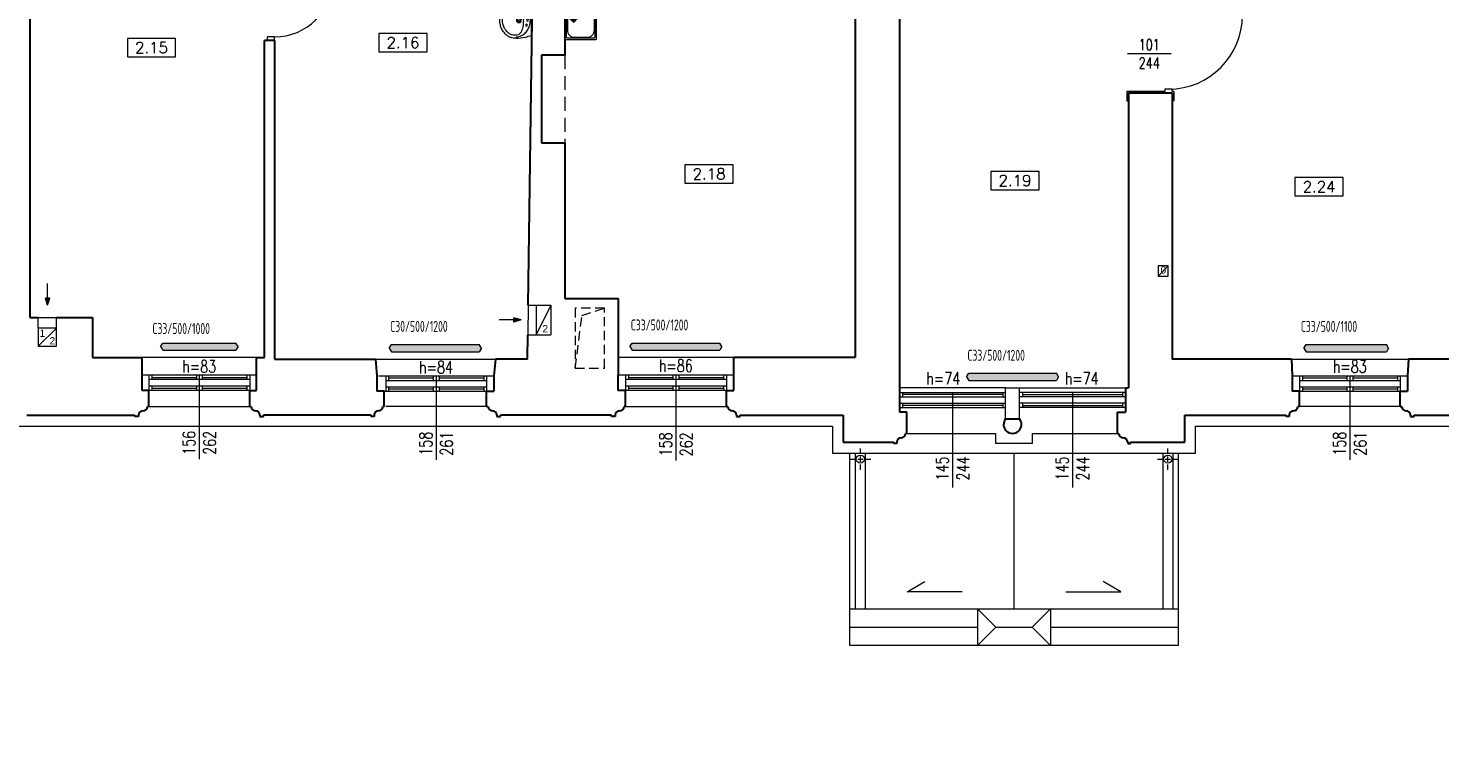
# Model space of a CAD drawing. Header units: millimetres. Extents: x 12584 to 77584, y 9983 to 29820.
# Tile 88 of 176: x 47546 to 49477, y 11224 to 12220. Entities that reach past the tile are written whole.
import ezdxf

# ---------------------------------------------------------------- set-up
doc = ezdxf.new("R2010")
doc.units = ezdxf.units.MM
doc.linetypes.add('ACAD_ISO10W100', pattern=[18, 12, -3, 0, -3])
doc.linetypes.add('HIDDEN', pattern=[9.525, 6.35, -3.175])
for name, color, linetype, lineweight in [('m_armatura', 5, 'Continuous', 5), ('m_cienka', 7, 'Continuous', 5), ('m_grzejniki', 5, 'Continuous', 5), ('m_stolarka', 7, 'Continuous', 9), ('m_tekst', 7, 'Continuous', 13), ('m_wentylacja', 1, 'Continuous', 5), ('m_widok', 7, 'Continuous', 9), ('m_ściany', 7, 'Continuous', 30)]:
    doc.layers.add(name, color=color, linetype=linetype, lineweight=lineweight)
doc.styles.add('DIM', font='dim', dxfattribs={"width": 0.75})
doc.styles.add('ROMANS', font='Romans.shx', dxfattribs={"height": 0.2})
doc.styles.get("Standard").update_dxf_attribs({"font": 'arial.ttf'})
doc.styles.add('styl1', font='simplex.shx', dxfattribs={"width": 0.75})

# ---------------------------------------------------------------- blocks, each defined once
blk = doc.blocks.new('strz')
at = {"layer": 'm_wentylacja', "ltscale": 2}
h = blk.add_hatch(color=0, dxfattribs=at)
h.paths.add_polyline_path([(0, 9.8), (-2.9, 9.8), (0, 0)])
h.paths.add_polyline_path([(2.9, 9.8), (0, 9.8), (0, 0)])
at = {"layer": 'm_wentylacja', "color": 0, "ltscale": 2}
for p, q in [((0, 0), (0, 29.8)), ((0, 0), (-2.9, 9.8)), ((-2.9, 9.8), (2.9, 9.8)), ((0, 0), (2.9, 9.8))]:
    blk.add_line(p, q, dxfattribs=at)
blk = doc.blocks.new('ZLEW_78x43.5')
at = {"layer": 'm_armatura', "color": 0}
for p, q in [((-5.5, -12), (-16.5, -12)), ((-11, -6.5), (-11, -17.5)), ((5.5, -12), (16.5, -12)), ((11, -6.5), (11, -17.5))]:
    blk.add_line(p, q, dxfattribs=at)
for points in [[(-39, -42.5), (-39, -1, -0.414214), (-38, 0), (38, 0, -0.414214), (39, -1), (39, -42.5, -0.414214), (38, -43.5), (-38, -43.5, -0.414214)], [(-37, -39.5), (-37, -4, -0.414214), (-35, -2), (35, -2, -0.414214), (37, -4), (37, -39.5, -0.414214), (35, -41.5), (-35, -41.5, -0.414214)], [(-1.6, -30.5), (-1.6, -13.5, 0.414214), (-11.6, -3.5), (-26.1, -3.5, 0.414214), (-36.1, -13.5), (-36.1, -30.5, 0.414214), (-26.1, -40.5), (-11.6, -40.5, 0.414214)], [(1.6, -30.5), (1.6, -13.5, -0.414214), (11.6, -3.5), (26.1, -3.5, -0.414214), (36.1, -13.5), (36.1, -30.5, -0.414214), (26.1, -40.5), (11.6, -40.5, -0.414214)]]:
    blk.add_lwpolyline(points, format="xyb", close=True, dxfattribs=at)
for centre, radius in [((-11, -12), 3.5), ((-11, -12), 2.5), ((11, -12), 3.5), ((11, -12), 2.5)]:
    blk.add_circle(centre, radius, dxfattribs=at)
blk = doc.blocks.new('erda')
at = {"layer": 'm_armatura', "color": 0, "linetype": 'Continuous', "lineweight": 9}
blk.add_line((0, 24), (0, -24), dxfattribs=at)
for points in [[(23.4, -26.1, -0.055723), (19.4, -25.7, -0.053355), (15.4, -24.3, -0.068242), (10.6, -21.3, -0.037231), (8, -18.7, -0.035892), (5.9, -15.9, -0.031111), (4.1, -12.8, -0.036961), (2.6, -9.1, -0.075561), (1.3, 0, -0.075561), (2.6, 9, -0.036961), (4.1, 12.8, -0.031111), (5.9, 15.9, -0.035892), (8, 18.7, -0.037231), (10.6, 21.3, -0.068242), (15.4, 24.3, -0.053355), (19.4, 25.6, -0.055723), (23.4, 26.1)], [(24.1, -28.5, 0.089509), (32, -27.1, 0.064128), (37.2, -24.4, 0.048386), (40.8, -21.3, 0.05549), (44.6, -16.4, 0.03039), (46.3, -13.2, 0.02334), (47.4, -10.5, 0.023932), (48.2, -7.6, 0.058495), (49.1, 0, 0.058495), (48.2, 7.6, 0.023932), (47.4, 10.4, 0.02334), (46.3, 13.2, 0.03039), (44.6, 16.3, 0.05549), (40.8, 21.3, 0.048386), (37.2, 24.3, 0.064128), (32, 27.1, 0.089509), (24.1, 28.5)]]:
    blk.add_lwpolyline(points, format="xyb", dxfattribs=at)
blk.add_lwpolyline([(12.3, 0, 0.015482), (12.3, -3.9, 0.012097), (12.7, -8, 0.034288), (13.5, -12.6, 0.041764), (14.9, -16.8, 0.079458), (17, -20.3, 0.107847), (20.4, -22.8, 0.099832), (24.1, -23.6, 0.010449), (26.5, -23.6, 0.078925), (30.8, -22.8, 0.074457), (35, -20.6, 0.072081), (39.2, -16.5, 0.053308), (42.2, -11.6, 0.106485), (44.8, 0, 0.106485), (42.2, 11.5, 0.053308), (39.2, 16.5, 0.072081), (35, 20.6, 0.074457), (30.8, 22.8, 0.078925), (26.5, 23.6, 0.010449), (24.1, 23.6, 0.099832), (20.4, 22.7, 0.107847), (17, 20.3, 0.079458), (14.9, 16.8, 0.041764), (13.5, 12.6, 0.034288), (12.7, 7.9, 0.012097), (12.3, 3.9, 0.015482)], format="xyb", close=True, dxfattribs=at)
for centre, radius in [((5.8, 0), 1.77), ((7.2, 7.9), 1.77), ((19.2, 0), 4), ((19.2, 0), 2.5), ((19.2, 0), 0.236), ((7.3, -7.9), 1.77)]:
    blk.add_circle(centre, radius, dxfattribs=at)
for points, knots in [([(24.1, 28.5), (19.1, 28), (11, 27.1), (3.1, 24.9), (0, 24)], [0, 0, 0, 0, 149.055648, 245.530262, 245.530262, 245.530262, 245.530262]), ([(24.1, -28.5), (19.2, -28), (11, -27.1), (3.1, -24.9), (0, -24)], [0, 0, 0, 0, 147.868586, 245.505724, 245.505724, 245.505724, 245.505724])]:
    blk.add_open_spline(points, degree=3, knots=knots, dxfattribs=at)

msp = doc.modelspace()

# ---------------------------------------------------------------- hatches: boundary and pattern name
at = {"layer": 'm_grzejniki'}
h = msp.add_hatch(color=7, dxfattribs=at)
h.dxf.hatch_style = 1
h.paths.add_polyline_path([(47833.5, 11783.9), (47830.5, 11788.9), (47730.5, 11788.9), (47727.5, 11783.9), (47730.5, 11778.9), (47830.5, 11778.9)])
h = msp.add_hatch(color=7, dxfattribs=at)
h.dxf.hatch_style = 1
h.paths.add_polyline_path([(48166.4, 11781.9), (48163.4, 11786.9), (48043.4, 11786.9), (48040.4, 11781.9), (48043.4, 11776.9), (48163.4, 11776.9)])
h = msp.add_hatch(color=7, dxfattribs=at)
h.dxf.hatch_style = 1
h.paths.add_polyline_path([(48495.5, 11783.9), (48492.5, 11788.9), (48372.5, 11788.9), (48369.5, 11783.9), (48372.5, 11778.9), (48492.5, 11778.9)])
h = msp.add_hatch(color=7, dxfattribs=at)
h.dxf.hatch_style = 1
h.paths.add_polyline_path([(49404.5, 11776.9), (49407.5, 11781.9), (49404.5, 11786.9), (49294.5, 11786.9), (49291.5, 11781.9), (49294.5, 11776.9)])
h = msp.add_hatch(color=7, dxfattribs=at)
h.dxf.hatch_style = 1
h.paths.add_polyline_path([(48956, 11742.4), (48953, 11747.4), (48833, 11747.4), (48830, 11742.4), (48833, 11737.4), (48953, 11737.4)])

# ---------------------------------------------------------------- linework, layer by layer
at = {"layer": 'm_cienka', "color": 7}
for p, q in [((47682.1, 12205.8), (47682.1, 12180.8)), ((47748.1, 12205.8), (47682.1, 12205.8)), ((47748.1, 12180.8), (47748.1, 12205.8)), ((48026.1, 12212.5), (48026.1, 12187.5)), ((48092.1, 12212.5), (48026.1, 12212.5)), ((48092.1, 12187.5), (48092.1, 12212.5)), ((48026.1, 12187.5), (48092.1, 12187.5)), ((47682.1, 12180.8), (47748.1, 12180.8)), ((48444.9, 12032.9), (48444.9, 12007.9)), ((48510.9, 12032.9), (48444.9, 12032.9)), ((48510.9, 12007.9), (48510.9, 12032.9)), ((48863.3, 12023.7), (48863.3, 11998.7)), ((48929.3, 12023.7), (48863.3, 12023.7)), ((48929.3, 11998.7), (48929.3, 12023.7)), ((49279.4, 12015.3), (49279.4, 11990.3)), ((49345.4, 12015.3), (49279.4, 12015.3)), ((49345.4, 11990.3), (49345.4, 12015.3)), ((48444.9, 12007.9), (48510.9, 12007.9)), ((48863.3, 11998.7), (48929.3, 11998.7)), ((49279.4, 11990.3), (49345.4, 11990.3)), ((48677.5, 11638), (48677.5, 11425)), ((48691.5, 11638), (48691.5, 11425)), ((49098.5, 11638), (49098.5, 11425)), ((49112.5, 11638), (49112.5, 11425)), ((48748.8, 11448.5), (48772.9, 11462.4)), ((49041.1, 11448.5), (49017, 11462.4)), ((48824.2, 11448.5), (48748.8, 11448.5)), ((48965.7, 11448.5), (49041.1, 11448.5)), ((48670.5, 11425), (49119.5, 11425)), ((48845, 11425), (48845, 11375)), ((48845, 11425), (48870, 11400)), ((48944.9, 11425), (48919.9, 11400)), ((48944.9, 11425), (48944.9, 11375)), ((48670.5, 11400), (48845, 11400)), ((48870, 11400), (48845, 11375)), ((48870, 11400), (48919.9, 11400)), ((48919.9, 11400), (48944.9, 11375)), ((48944.9, 11400), (49119.5, 11400))]:
    msp.add_line(p, q, dxfattribs=at)
at = {"layer": 'm_cienka', "color": 7, "ltscale": 2}
for p, q in [((49109.8, 12184.6), (49050.3, 12184.6)), ((47858.5, 11768.9), (47702.5, 11768.9)), ((48021.5, 11766.9), (48185.4, 11766.8)), ((48511.5, 11768.9), (48353.5, 11768.9)), ((49274.5, 11766.9), (49434.5, 11766.9)), ((47711.5, 11701.9), (47849.5, 11701.9)), ((48173.5, 11701.9), (48035.5, 11701.9)), ((48363.5, 11701.9), (48501.5, 11701.9)), ((49423.5, 11701.9), (49285.5, 11701.9)), ((48748.5, 11665), (48869.7, 11665)), ((48869.7, 11665), (48869.7, 11652)), ((48920.2, 11665), (49036.5, 11665)), ((48920.2, 11652), (48920.2, 11665)), ((48869.7, 11652), (48920.2, 11652)), ((48895, 11425), (48895, 11638))]:
    msp.add_line(p, q, dxfattribs=at)
at = {"layer": 'm_cienka', "color": 7, "linetype": 'HIDDEN', "ltscale": 3}
msp.add_line((48280.5, 12182.9), (48280.5, 12062.9), dxfattribs=at)
at = {"layer": 'm_cienka', "color": 7, "linetype": 'HIDDEN', "ltscale": 2}
for p, q in [((48294.8, 11754.6), (48304, 11826.5)), ((48304, 11826.5), (48334.8, 11836.6))]:
    msp.add_line(p, q, dxfattribs=at)
at = {"layer": 'm_cienka', "color": 7, "ltscale": 3}
for p, q in [((47780.5, 11744.9), (47780.5, 11629.9)), ((48104.5, 11743.8), (48104.5, 11628.8)), ((48432.5, 11742.9), (48432.5, 11627.9)), ((49354.5, 11743.8), (49354.5, 11628.8)), ((48811, 11721.3), (48811, 11591.3)), ((48975, 11721.3), (48975, 11591.3))]:
    msp.add_line(p, q, dxfattribs=at)
at = {"layer": 'm_cienka', "color": 7, "linetype": 'ACAD_ISO10W100', "ltscale": 0.6}
for p, q in [((48684.8, 11615.5), (48684.8, 11644.3)), ((49105.5, 11615.5), (49105.5, 11644.3)), ((48670.4, 11629.9), (48699.2, 11629.9)), ((49091.1, 11629.9), (49119.9, 11629.9))]:
    msp.add_line(p, q, dxfattribs=at)
at = {"layer": 'm_cienka', "color": 7, "ltscale": 2}
for points in [[(46849.3, 14130.9), (45825.5, 14130.9), (45825.5, 12933.9), (45714.5, 12933.9), (45714.5, 12422.9), (45825.5, 12422.9), (45825.4, 11224), (45840.5, 11224), (46960.5, 11223.9), (46960.5, 11674.9), (48646.5, 11674.9), (48646.5, 11638), (49143.5, 11638), (49143.5, 11674.9), (50837.5, 11674.9)], [(49119.5, 11638), (49119.5, 11375), (48670.5, 11375), (48670.5, 11638)]]:
    msp.add_lwpolyline(points, dxfattribs=at)
at = {"layer": 'm_cienka', "color": 7, "linetype": 'HIDDEN', "ltscale": 2}
msp.add_lwpolyline([(48294.8, 11754.6), (48334.8, 11754.6), (48334.8, 11836.6), (48294.8, 11836.6)], close=True, dxfattribs=at)
at = {"layer": 'm_cienka', "color": 7, "ltscale": 2}
for centre in [(48684.8, 11629.9), (49105.5, 11629.9)]:
    msp.add_circle(centre, 5.5, dxfattribs=at)
at = {"layer": 'm_grzejniki', "color": 7}
for p, q in [((47727.5, 11783.9), (47730.5, 11788.9)), ((47727.5, 11783.9), (47730.5, 11778.9)), ((47730.5, 11788.9), (47830.5, 11788.9)), ((47833.5, 11783.9), (47830.5, 11788.9)), ((47833.5, 11783.9), (47830.5, 11778.9)), ((48040.4, 11781.9), (48043.4, 11786.9)), ((48040.4, 11781.9), (48043.4, 11776.9)), ((48043.4, 11786.9), (48163.4, 11786.9)), ((48166.4, 11781.9), (48163.4, 11786.9)), ((48166.4, 11781.9), (48163.4, 11776.9)), ((48369.5, 11783.9), (48372.5, 11788.9)), ((48369.5, 11783.9), (48372.5, 11778.9)), ((48372.5, 11788.9), (48492.5, 11788.9)), ((48495.5, 11783.9), (48492.5, 11788.9)), ((48495.5, 11783.9), (48492.5, 11778.9)), ((49291.5, 11781.9), (49294.5, 11786.9)), ((49291.5, 11781.9), (49294.5, 11776.9)), ((49294.5, 11786.9), (49404.5, 11786.9)), ((49407.5, 11781.9), (49404.5, 11786.9)), ((49407.5, 11781.9), (49404.5, 11776.9)), ((47730.5, 11778.9), (47830.5, 11778.9)), ((48043.4, 11776.9), (48163.4, 11776.9)), ((48372.5, 11778.9), (48492.5, 11778.9)), ((49294.5, 11776.9), (49404.5, 11776.9)), ((48830, 11742.4), (48833, 11747.4)), ((48830, 11742.4), (48833, 11737.4)), ((48833, 11747.4), (48953, 11747.4)), ((48956, 11742.4), (48953, 11747.4)), ((48956, 11742.4), (48953, 11737.4)), ((48833, 11737.4), (48953, 11737.4))]:
    msp.add_line(p, q, dxfattribs=at)
at = {"layer": 'm_stolarka', "color": 7, "ltscale": 2}
for p, q in [((47883.5, 12207.9), (47873.5, 12207.9)), ((47873.5, 12207.9), (47873.5, 12202.9)), ((47883.5, 12202.9), (47883.5, 12207.9)), ((47873.5, 12202.9), (47883.5, 12202.9)), ((49101.5, 12133.4), (49049.5, 12133.4)), ((49049.5, 12133.4), (49049.5, 12120.4)), ((49111.5, 12136.4), (49101.5, 12136.4)), ((49101.5, 12136.4), (49101.5, 12133.4)), ((49111.5, 12133.4), (49111.5, 12136.4)), ((49111.5, 12136.4), (49111.5, 12136.4)), ((49113.5, 12133.4), (49111.5, 12133.4)), ((49113.5, 12133.4), (49113.5, 12120.4)), ((49049.5, 12120.4), (49051.5, 12120.4)), ((49113.5, 12120.4), (49111.5, 12120.4)), ((47858.5, 11744.9), (47702.5, 11744.9)), ((47711.5, 11744.9), (47711.5, 11724)), ((47715.5, 11744.9), (47715.5, 11738.9)), ((47715.5, 11741.9), (47776.5, 11741.9)), ((47776.5, 11744.9), (47776.5, 11738.9)), ((47780.5, 11744.9), (47780.5, 11738.9)), ((47784.5, 11744.9), (47784.5, 11738.9)), ((47784.5, 11741.9), (47845.5, 11741.9)), ((47845.5, 11744.8), (47845.5, 11738.8)), ((47849.5, 11744.8), (47849.5, 11723.9)), ((48025.5, 11743.8), (48183.5, 11743.8)), ((48035.5, 11743.7), (48035.5, 11722.8)), ((48039.5, 11743.7), (48039.5, 11737.7)), ((48100.5, 11740.8), (48039.5, 11740.8)), ((48100.5, 11743.8), (48100.5, 11737.8)), ((48104.5, 11743.8), (48104.5, 11737.8)), ((48108.5, 11743.8), (48108.5, 11737.8)), ((48169.5, 11740.8), (48108.5, 11740.8)), ((48169.5, 11743.8), (48169.5, 11737.8)), ((48173.5, 11743.8), (48173.5, 11722.9)), ((48511.5, 11744.9), (48353.5, 11744.9)), ((48363.5, 11744.9), (48363.5, 11724)), ((48367.5, 11744.9), (48367.5, 11738.9)), ((48367.5, 11741.9), (48428.5, 11741.9)), ((48428.5, 11744.9), (48428.5, 11738.9)), ((48432.5, 11744.9), (48432.5, 11738.9)), ((48436.5, 11744.9), (48436.5, 11738.9)), ((48436.5, 11741.9), (48497.5, 11741.9)), ((48497.5, 11744.8), (48497.5, 11738.8)), ((48501.5, 11744.8), (48501.5, 11723.9)), ((49275.5, 11743.8), (49433.5, 11743.8)), ((49285.5, 11743.7), (49285.5, 11722.8)), ((49289.5, 11743.7), (49289.5, 11737.7)), ((49350.5, 11740.8), (49289.5, 11740.8)), ((49350.5, 11743.8), (49350.5, 11737.8)), ((49354.5, 11743.8), (49354.5, 11737.8)), ((49358.5, 11743.8), (49358.5, 11737.8)), ((49419.5, 11740.8), (49358.5, 11740.8)), ((49419.5, 11743.8), (49419.5, 11737.8)), ((49423.5, 11743.8), (49423.5, 11722.9)), ((47858.5, 11724), (47702.5, 11724)), ((47849.5, 11738.9), (47711.5, 11738.9)), ((47849.5, 11729.9), (47711.5, 11729.9)), ((47715.5, 11729.9), (47715.5, 11724)), ((47715.5, 11726.9), (47776.5, 11726.9)), ((47776.5, 11729.9), (47776.5, 11724)), ((47780.5, 11729.9), (47780.5, 11724)), ((47784.5, 11729.9), (47784.5, 11724)), ((47784.5, 11726.9), (47845.5, 11726.9)), ((47845.5, 11729.8), (47845.5, 11723.9)), ((48025.5, 11722.9), (48183.5, 11722.9)), ((48035.5, 11737.8), (48173.5, 11737.8)), ((48035.5, 11728.8), (48173.5, 11728.8)), ((48039.5, 11728.7), (48039.5, 11722.8)), ((48100.5, 11725.8), (48039.5, 11725.8)), ((48100.5, 11728.8), (48100.5, 11722.9)), ((48104.5, 11728.8), (48104.5, 11722.9)), ((48108.5, 11728.8), (48108.5, 11722.9)), ((48169.5, 11725.8), (48108.5, 11725.8)), ((48169.5, 11728.8), (48169.5, 11722.9)), ((48511.5, 11724), (48353.5, 11724)), ((48501.5, 11738.9), (48363.5, 11738.9)), ((48501.5, 11729.9), (48363.5, 11729.9)), ((48367.5, 11729.9), (48367.5, 11724)), ((48367.5, 11726.9), (48428.5, 11726.9)), ((48428.5, 11729.9), (48428.5, 11724)), ((48432.5, 11729.9), (48432.5, 11724)), ((48436.5, 11729.9), (48436.5, 11724)), ((48436.5, 11726.9), (48497.5, 11726.9)), ((48497.5, 11729.8), (48497.5, 11723.9)), ((48742.5, 11721.3), (48742.5, 11715.3)), ((48879.5, 11721.4), (48879.5, 11715.4)), ((48906.5, 11721.4), (48906.5, 11715.4)), ((49043.5, 11721.3), (49043.5, 11715.3)), ((49275.5, 11722.9), (49433.5, 11722.9)), ((49285.5, 11737.8), (49423.5, 11737.8)), ((49285.5, 11728.8), (49423.5, 11728.8)), ((49289.5, 11728.7), (49289.5, 11722.8)), ((49350.5, 11725.8), (49289.5, 11725.8)), ((49350.5, 11728.8), (49350.5, 11722.9)), ((49354.5, 11728.8), (49354.5, 11722.9)), ((49358.5, 11728.8), (49358.5, 11722.9)), ((49419.5, 11725.8), (49358.5, 11725.8)), ((49419.5, 11728.8), (49419.5, 11722.9)), ((48738.5, 11715.4), (48883.5, 11715.4)), ((48738.5, 11706.7), (48883.5, 11706.7)), ((48879.5, 11718.4), (48742.5, 11718.4)), ((48742.5, 11706.3), (48742.5, 11700.4)), ((48879.5, 11703.4), (48742.5, 11703.4)), ((48879.5, 11706.7), (48879.5, 11700.5)), ((49047.5, 11715.4), (48902.5, 11715.4)), ((49047.5, 11706.7), (48902.5, 11706.7)), ((48906.5, 11718.4), (49043.5, 11718.4)), ((48906.5, 11706.7), (48906.5, 11700.5)), ((48906.5, 11703.4), (49043.5, 11703.4)), ((49043.5, 11706.3), (49043.5, 11700.4))]:
    msp.add_line(p, q, dxfattribs=at)
at = {"layer": 'm_stolarka', "color": 7, "ltscale": 3}
for p, q in [((48738.5, 11721.3), (48883.5, 11721.3)), ((48883.5, 11685), (48883.5, 11727.4)), ((48883.5, 11727.4), (48902.5, 11727.4)), ((48902.5, 11685), (48902.5, 11727.4)), ((49047.5, 11721.3), (48902.5, 11721.3)), ((48738.5, 11700.5), (48883.5, 11700.5)), ((49047.5, 11700.5), (48902.5, 11700.5))]:
    msp.add_line(p, q, dxfattribs=at)
at = {"layer": 'm_stolarka', "color": 7, "ltscale": 2}
msp.add_arc((47883.5, 12286.9), 79, 270, 0, dxfattribs=at)
at = {"layer": 'm_stolarka', "color": 7, "ltscale": 3}
msp.add_arc((49106.5, 12237.4), 101, 270, 0, dxfattribs=at)
at = {"layer": 'm_wentylacja', "color": 7, "ltscale": 2}
for p, q in [((49092, 11880.5), (49106, 11894.5)), ((48230.5, 11840.9), (48261.5, 11840.9)), ((48241.5, 11840.9), (48241.5, 11799.9)), ((48261.5, 11840.9), (48241.5, 11799.9)), ((48261.5, 11840.9), (48261.5, 11799.9)), ((47560, 11809.4), (47560, 11823.9)), ((47560, 11823.9), (47585, 11823.9)), ((47585, 11809.4), (47585, 11823.9)), ((47585, 11809.4), (47560, 11784.4)), ((48229.9, 11799.9), (48261.5, 11799.9))]:
    msp.add_line(p, q, dxfattribs=at)
at = {"layer": 'm_wentylacja', "color": 7, "ltscale": 3}
msp.add_line((48230.5, 11840.9), (48229.9, 11799.9), dxfattribs=at)
at = {"layer": 'm_wentylacja', "color": 7, "ltscale": 2}
for points in [[(49092, 11880.5), (49106, 11880.5), (49106, 11894.5), (49092, 11894.5)], [(47560, 11809.4), (47560, 11784.4), (47585, 11784.4), (47585, 11809.4)]]:
    msp.add_lwpolyline(points, close=True, dxfattribs=at)
at = {"layer": 'm_widok', "color": 7, "ltscale": 3}
for p, q in [((48883.5, 11727.4), (48738.5, 11727.4)), ((48902.5, 11727.4), (49047.5, 11727.4))]:
    msp.add_line(p, q, dxfattribs=at)
at = {"layer": 'm_ściany', "color": 7, "ltscale": 2}
for p, q in [((48280.5, 12462.9), (48280.5, 12182.9)), ((48677.5, 12462.9), (48677.5, 11768.9)), ((48738.5, 12463.9), (48738.5, 11727.4)), ((47883.5, 12202.9), (47869.5, 12202.9)), ((47869.5, 11768.9), (47869.5, 12202.9)), ((47883.5, 12202.9), (47883.5, 11766.9)), ((48280.5, 12182.9), (48248.5, 12182.9)), ((48248.5, 12182.9), (48248.5, 12062.9)), ((49051.5, 12131.4), (49111.5, 12131.4)), ((49051.5, 12131.4), (49051.5, 11727.4)), ((49111.5, 12131.4), (49111.5, 11766.9)), ((48248.5, 12062.9), (48280.5, 12062.9)), ((48280.5, 12062.9), (48280.5, 11849.9)), ((48280.5, 11849.9), (48353.5, 11849.9)), ((47883.5, 11766.9), (48021.5, 11766.9)), ((48021.5, 11766.9), (48023.5, 11743.8)), ((48185.5, 11766.9), (48183.5, 11743.8)), ((48677.5, 11768.9), (48511.5, 11768.9)), ((49274.5, 11766.9), (49111.5, 11766.9)), ((49274.5, 11766.9), (49275.5, 11743.8)), ((49434.5, 11766.9), (49433.5, 11743.8)), ((49504.5, 11766.9), (49434.5, 11766.9)), ((47702.5, 11724), (47702.5, 11744.9)), ((47858.5, 11724), (47858.5, 11744.9)), ((48023.5, 11743.8), (48023.5, 11722.9)), ((48183.5, 11743.8), (48183.5, 11722.9)), ((48353.5, 11724), (48353.5, 11744.9)), ((48511.5, 11724), (48511.5, 11744.9)), ((49275.5, 11743.8), (49275.5, 11722.9)), ((49433.5, 11743.8), (49433.5, 11722.9)), ((47711.5, 11724), (47702.5, 11724)), ((47711.5, 11701.9), (47711.5, 11724)), ((47849.5, 11724), (47858.5, 11724)), ((47849.5, 11701.9), (47849.5, 11723.9)), ((48033.5, 11722.9), (48023.5, 11722.9)), ((48033.5, 11701.9), (48033.5, 11722.9)), ((48173.5, 11701.9), (48173.5, 11722.9)), ((48173.5, 11722.9), (48183.5, 11722.9)), ((48363.5, 11724), (48353.5, 11724)), ((48363.5, 11701.9), (48363.5, 11724)), ((48501.5, 11724), (48511.5, 11724)), ((48501.5, 11701.9), (48501.5, 11723.9)), ((48738.5, 11727.4), (48738.5, 11694.3)), ((49047.5, 11727.4), (49047.5, 11694.3)), ((49285.5, 11722.9), (49275.5, 11722.9)), ((49285.5, 11701.9), (49285.5, 11722.9)), ((49423.5, 11701.9), (49423.5, 11722.9)), ((49423.5, 11722.9), (49433.5, 11722.9)), ((47544.5, 11689.9), (47692.5, 11689.9)), ((47692.5, 11688.4), (47692.5, 11689.9)), ((47697.5, 11688.4), (47692.5, 11688.4)), ((47697.5, 11689.9), (47697.5, 11688.4)), ((47703.5, 11695.9), (47703.5, 11695.9)), ((47711.5, 11701.9), (47709.5, 11701.9)), ((47709.5, 11701.9), (47709.5, 11701.9)), ((47849.5, 11701.9), (47851.5, 11701.9)), ((47851.5, 11701.9), (47851.5, 11701.9)), ((47857.5, 11695.9), (47857.5, 11695.9)), ((47863.5, 11689.9), (47863.5, 11688.4)), ((47863.5, 11688.4), (47868.5, 11688.4)), ((48015.5, 11689.9), (47868.5, 11689.9)), ((47868.5, 11688.4), (47868.5, 11689.9)), ((48015.5, 11688.4), (48015.5, 11689.9)), ((48019.5, 11688.4), (48015.5, 11688.4)), ((48019.5, 11689.9), (48019.5, 11688.4)), ((48026.5, 11695.9), (48026.5, 11695.9)), ((48033.5, 11701.9), (48031.5, 11701.9)), ((48031.5, 11701.9), (48031.5, 11701.9)), ((48173.5, 11701.9), (48175.5, 11701.9)), ((48175.5, 11701.9), (48175.5, 11701.9)), ((48181.5, 11695.9), (48181.5, 11695.9)), ((48187.5, 11689.9), (48187.5, 11688.4)), ((48187.5, 11688.4), (48192.5, 11688.4)), ((48192.5, 11688.4), (48192.5, 11689.9)), ((48344.5, 11689.9), (48192.5, 11689.9)), ((48344.5, 11688.4), (48344.5, 11689.9)), ((48349.5, 11688.4), (48344.5, 11688.4)), ((48349.5, 11689.9), (48349.5, 11688.4)), ((48355.5, 11695.9), (48355.5, 11695.9)), ((48363.5, 11701.9), (48361.5, 11701.9)), ((48361.5, 11701.9), (48361.5, 11701.9)), ((48501.5, 11701.9), (48503.5, 11701.9)), ((48503.5, 11701.9), (48503.5, 11701.9)), ((48509.5, 11695.9), (48509.5, 11695.9)), ((48515.5, 11689.9), (48515.5, 11688.4)), ((48515.5, 11688.4), (48520.5, 11688.4)), ((48520.5, 11689.9), (48661.5, 11689.9)), ((48520.5, 11688.4), (48520.5, 11689.9)), ((48661.5, 11689.9), (48661.5, 11653)), ((48748.5, 11694.3), (48738.5, 11694.3)), ((48748.5, 11665), (48748.5, 11694.3)), ((48883.5, 11685), (48902.5, 11685)), ((49036.5, 11665), (49036.5, 11694.3)), ((49036.5, 11694.3), (49047.5, 11694.3)), ((49128.5, 11653), (49128.5, 11689.9)), ((49128.5, 11689.9), (49267.5, 11689.9)), ((49267.5, 11688.4), (49267.5, 11689.9)), ((49271.5, 11688.4), (49267.5, 11688.4)), ((49271.5, 11689.9), (49271.5, 11688.4)), ((49278.5, 11695.9), (49278.5, 11695.9)), ((49285.5, 11701.9), (49283.5, 11701.9)), ((49283.5, 11701.9), (49283.5, 11701.9)), ((49423.5, 11701.9), (49425.5, 11701.9)), ((49425.5, 11701.9), (49425.5, 11701.9)), ((49431.5, 11695.9), (49431.5, 11695.9)), ((49437.5, 11689.9), (49437.5, 11688.4)), ((49437.5, 11688.4), (49442.5, 11688.4)), ((49442.5, 11688.4), (49442.5, 11689.9)), ((49442.5, 11689.9), (49594.5, 11689.9)), ((48748.5, 11665), (48746.5, 11665)), ((48746.5, 11665), (48746.5, 11665)), ((49036.5, 11665), (49038.5, 11665)), ((49038.5, 11665), (49038.5, 11665)), ((48661.5, 11653), (48730.5, 11653)), ((48730.5, 11651.5), (48730.5, 11653)), ((48734.5, 11651.5), (48730.5, 11651.5)), ((48734.5, 11653), (48734.5, 11651.5)), ((48741.5, 11659), (48741.5, 11659)), ((49043.5, 11659), (49043.5, 11659)), ((49050.5, 11653), (49050.5, 11651.5)), ((49050.5, 11651.5), (49054.5, 11651.5)), ((49054.5, 11651.5), (49054.5, 11653)), ((49054.5, 11653), (49128.5, 11653))]:
    msp.add_line(p, q, dxfattribs=at)
at = {"layer": 'm_ściany', "color": 7, "ltscale": 3}
for p, q in [((48230.5, 11840.9), (48238.5, 12420.9)), ((47548.5, 12291.9), (47548.5, 11823.9)), ((48353.5, 11849.9), (48353.5, 11744.9)), ((47548.5, 11823.9), (47560, 11823.9)), ((47585, 11823.9), (47634.5, 11823.9)), ((47634.5, 11823.9), (47634.5, 11768.9)), ((48229.5, 11766.9), (48229.9, 11799.9)), ((47634.5, 11768.9), (47702.5, 11768.9)), ((47702.5, 11744.9), (47702.5, 11768.9)), ((47858.5, 11768.9), (47869.5, 11768.9)), ((47858.5, 11744.9), (47858.5, 11768.9)), ((48229.5, 11766.9), (48185.5, 11766.9)), ((48511.5, 11744.9), (48511.5, 11768.9)), ((49047.5, 11727.4), (49051.5, 11727.4))]:
    msp.add_line(p, q, dxfattribs=at)
at = {"layer": 'm_ściany', "color": 7, "ltscale": 2}
for centre, radius, start, end in [((47703.5, 11689.9), 6, 90, 180), ((47703.5, 11701.9), 6, 270, 0), ((47857.5, 11701.9), 6, 180, 270), ((47857.5, 11689.9), 6, 0, 90), ((48025.5, 11689.9), 6, 90, 180), ((48025.5, 11701.9), 6, 270, 0), ((48181.5, 11701.9), 6, 180, 270), ((48181.5, 11689.9), 6, 0, 90), ((48355.5, 11689.9), 6, 90, 180), ((48355.5, 11701.9), 6, 270, 0), ((48509.5, 11701.9), 6, 180, 270), ((48509.5, 11689.9), 6, 0, 90), ((48893, 11677.3), 12.2, 141.0258, 38.9742), ((49277.5, 11689.9), 6, 90, 180), ((49277.5, 11701.9), 6, 270, 0), ((49431.5, 11701.9), 6, 180, 270), ((49431.5, 11689.9), 6, 0, 90), ((48740.5, 11665), 6, 270, 0), ((49044.5, 11665), 6, 180, 270), ((48740.5, 11653), 6, 90, 180), ((49044.5, 11653), 6, 0, 90)]:
    msp.add_arc(centre, radius, start, end, dxfattribs=at)

# ---------------------------------------------------------------- block references
at = {"layer": 'm_armatura', "color": 7, "ltscale": 2, "xscale": -1, "rotation": 90}
msp.add_blockref('ZLEW_78x43.5', (48280.5, 12243.5), dxfattribs=at)
at = {"layer": 'm_armatura', "color": 7, "xscale": -0.875, "yscale": 0.8750000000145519, "zscale": 0.875}
msp.add_blockref('erda', (48234.5, 12230.9), dxfattribs=at)
at = {"layer": 'm_wentylacja', "color": 7, "xscale": -1}
msp.add_blockref('strz', (47572.9, 11840.7), dxfattribs=at)
at = {"layer": 'm_wentylacja', "color": 7, "rotation": 90}
msp.add_blockref('strz', (48220.7, 11820.4), dxfattribs=at)

# ---------------------------------------------------------------- texts
at = {"layer": 'm_tekst', "color": 7, "char_height": 15}
for s, width, gutter_width, insert, attachment_point, style in [('2.16', 50, 1, (48059.1, 12200), 5, 'ROMANS'), ('2.15', 50, 1, (47715.1, 12193.3), 5, 'ROMANS'), ('2.18', 50, 1, (48477.9, 12020.4), 5, 'ROMANS'), ('2.19', 50, 1, (48896.3, 12011.2), 5, 'ROMANS'), ('2.24', 50, 1, (49312.4, 12002.8), 5, 'ROMANS'), ('C30/500/1200', 324.979, 75, (48041.7, 11819.1), 1, 'DIM'), ('C33/500/1200', 324.979, 75, (48370.7, 11821.1), 1, 'DIM'), ('C33/500/1100', 324.979, 75, (49287.4, 11819.1), 1, 'DIM'), ('C33/500/1000', 324.979, 75, (47716.3, 11816.2), 1, 'DIM'), ('C33/500/1200', 324.979, 75, (48831.2, 11779.6), 1, 'DIM')]:
    msp.add_mtext_dynamic_manual_height_columns(s, width=width, gutter_width=gutter_width, heights=[0], dxfattribs=dict(at, insert=insert, attachment_point=attachment_point, style=style))
at = {"layer": 'm_tekst', "color": 7, "ltscale": 3, "attachment_point": 5, "style": 'styl1'}
for s, width, insert, char_height in [('101\\P244', 53.057, (49080, 12184.6), 15), ('h=83', 67.252, (47780.3, 11756.8), 17), ('h=84', 67.252, (48104.3, 11755.7), 17), ('h=86', 67.252, (48432.3, 11757.8), 17), ('h=83', 67.252, (49354.3, 11756.7), 17), ('h=74', 67.252, (48798.2, 11740.4), 17), ('h=74', 67.252, (48987.7, 11740.4), 17)]:
    msp.add_mtext_dynamic_manual_height_columns(s, width=width, gutter_width=350, heights=[0], dxfattribs=dict(at, insert=insert, char_height=char_height))
at = {"layer": 'm_tekst', "color": 7, "ltscale": 3, "char_height": 17, "attachment_point": 5, "rotation": 90, "style": 'styl1'}
for s, insert in [('156\\P262', (47780.5, 11652.2)), ('158\\P261', (48104.5, 11651.1)), ('158\\P262', (48432.5, 11650.2)), ('158\\P261', (49354.5, 11651.1)), ('145\\P244', (48811, 11617.1)), ('145\\P244', (48975, 11617.1))]:
    msp.add_mtext_dynamic_manual_height_columns(s, width=67.252, gutter_width=350, heights=[0], dxfattribs=dict(at, insert=insert))
at = {"layer": 'm_wentylacja', "color": 7, "ltscale": 2, "char_height": 10, "width": 70.617}
for s, insert, attachment_point in [('0', (49095.4, 11893.8), 1), ('1', (47561.9, 11807.3), 1), ('2', (48257.7, 11813.4), 3), ('2', (47575.6, 11796.9), 1)]:
    msp.add_mtext(s, dxfattribs=dict(at, insert=insert, attachment_point=attachment_point))

doc.saveas('drawing.dxf')
